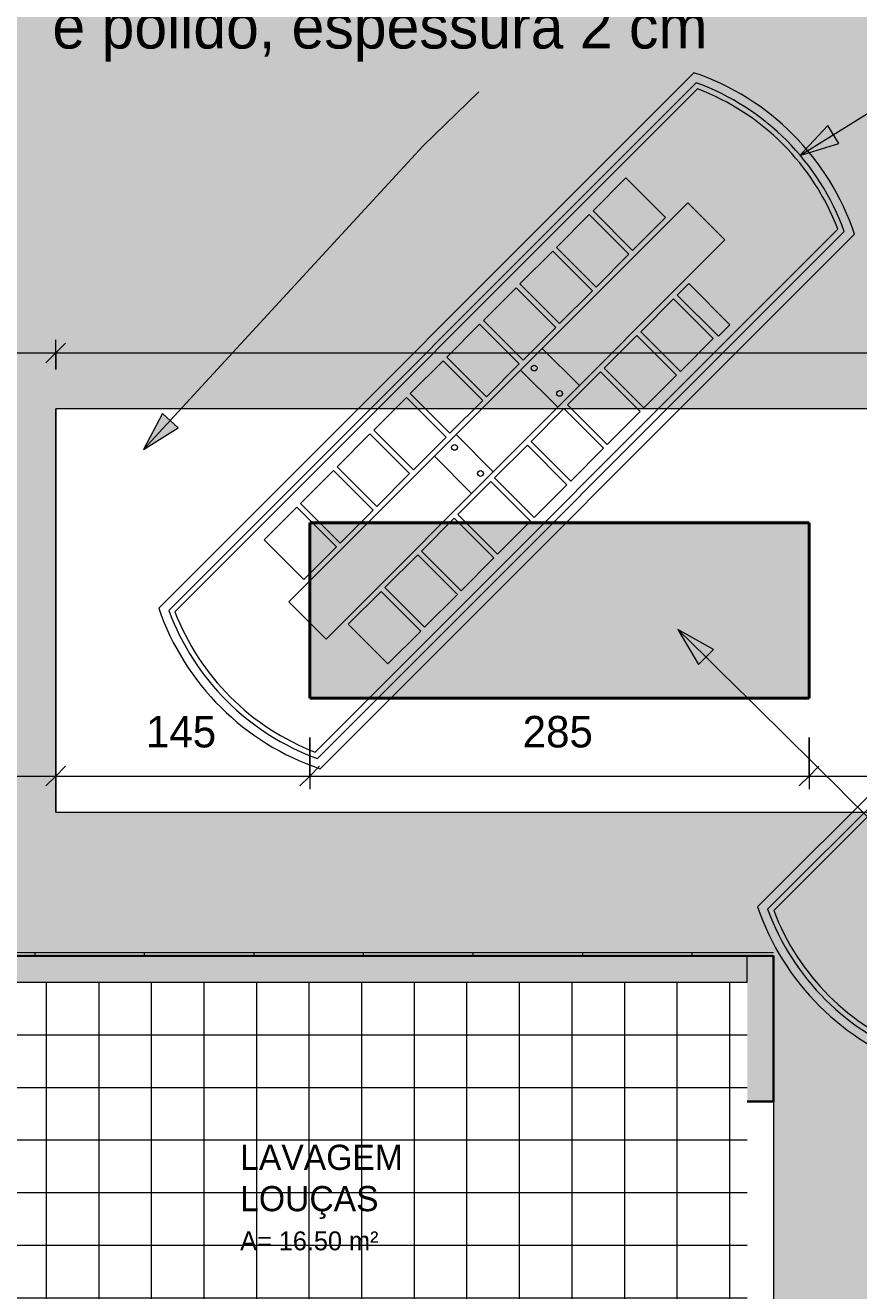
# Model space of a CAD drawing. Header units: metres. Extents: x -29 to 48, y -24 to 81.
# Tile 11 of 26: x -7.46 to -2.7, y -11.27 to -4.06. Entities that reach past the tile are written whole.
import ezdxf

# ---------------------------------------------------------------- set-up
doc = ezdxf.new("R2010")
doc.units = ezdxf.units.M
for name, color, linetype, lineweight in [('A-ANNO-DIMS', 211, 'Continuous', 9), ('A-ANNO-DIMS-75', 211, 'Continuous', 9), ('A-AREA-IDEN', 2, 'Continuous', 9), ('A-DETL', 90, 'Continuous', 18), ('A-DETL-GENF', 92, 'Continuous', 18), ('A-FLOR', 192, 'Continuous', 18), ('A-FLOR-PATT', 8, 'Continuous', 18), ('A-WALL', 113, 'Continuous', 18), ('A-WALL-PATT', 111, 'Continuous', 35), ('G-ANNO-TEXT', 231, 'Continuous', 9)]:
    doc.layers.add(name, color=color, linetype=linetype, lineweight=lineweight)
doc.styles.add('Century Gothic', font='GOTHIC.TTF', dxfattribs={"height": 0.1077833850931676})
doc.styles.add('Century Gothic_3', font='GOTHIC.TTF', dxfattribs={"height": 0.2514945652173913})
doc.styles.add('Century Gothic_4', font='GOTHIC.TTF', dxfattribs={"height": 0.1796389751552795})
doc.styles.add('Century Gothic_B', font='txt', dxfattribs={"height": 0.1436119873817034})
doc.dimstyles.new('_Cotas_detalhamento_2_5_mm', dxfattribs={"dimscale": 0.3048, "dimtxt": 0.1875, "dimasz": 0.3690944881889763, "dimexe": 0.2460629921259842, "dimexo": 0.7381889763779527, "dimgap": 0.3690944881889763, "dimtad": 1, "dimdec": 0, "dimlfac": 100, "dimzin": 0, "dimdsep": 46, "dimtxsty": 'Century Gothic_4', "dimblk1": 'OBLIQUE', "dimblk2": 'OBLIQUE', "dimsah": 1, "dimcen": 0.09, "dimdle": 1.230314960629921, "dimazin": 0, "dimtfac": 1, "dimtdec": 4, "dimtix": 1, "dimtmove": 0, "dimatfit": 3, "dimfxl": 1, "dimtvp": 1, "dimtolj": 1, "dimtzin": 0, "dimarcsym": 2})
doc.dimstyles.new('_Cotas_detalhamento_2_5_mm_1', dxfattribs={"dimscale": 0.3048, "dimtxt": 0.1875, "dimasz": 0.3690944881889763, "dimexe": 0.2460629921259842, "dimexo": 0.7381889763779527, "dimgap": 0.3690944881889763, "dimtad": 1, "dimdec": 0, "dimlfac": 100, "dimzin": 0, "dimdsep": 46, "dimtxsty": 'Century Gothic_4', "dimblk1": 'OBLIQUE', "dimblk2": 'OBLIQUE', "dimsah": 1, "dimcen": 0.09, "dimdle": 1.230314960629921, "dimazin": 0, "dimtfac": 1, "dimtdec": 4, "dimtix": 1, "dimtmove": 2, "dimatfit": 3, "dimfxl": 1, "dimtvp": 1, "dimtolj": 1, "dimtzin": 0, "dimarcsym": 2})

# ---------------------------------------------------------------- blocks, each defined once
blk = doc.blocks.new('DIMBLOCK1-PAGINAÇÃO DE PISO _Compreende trechos 2 e 3_')
at = {"layer": 'A-ANNO-DIMS-75'}
for p, q in [((-9.93291987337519, -8.4837220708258), (-9.93291987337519, -8.263271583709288)), ((-7.284282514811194, -8.4837220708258), (-7.284282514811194, -8.263271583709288)), ((-10.30791987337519, -8.338271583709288), (-7.284282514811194, -8.338271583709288)), ((-9.93291987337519, -8.338271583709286), (-9.93291987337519, -8.4837220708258)), ((-7.284282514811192, -8.338271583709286), (-7.284282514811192, -8.4837220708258))]:
    blk.add_line(p, q, dxfattribs=at)
at = {"layer": 'A-ANNO-DIMS-75', "lineweight": 18}
for p, q in [((-9.93291987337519, -8.338271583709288), (-9.87666987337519, -8.282021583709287)), ((-7.284282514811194, -8.338271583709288), (-7.228032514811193, -8.282021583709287)), ((-9.93291987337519, -8.338271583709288), (-9.98916987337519, -8.394521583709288)), ((-7.284282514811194, -8.338271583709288), (-7.340532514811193, -8.394521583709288))]:
    blk.add_line(p, q, dxfattribs=at)
at = {"layer": 'A-ANNO-DIMS-75', "color": 0, "insert": (-8.818422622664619, -7.995537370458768), "char_height": 0.1796389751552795, "width": 0.5035714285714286, "attachment_point": 1, "line_spacing_factor": 0.9841166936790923, "style": 'Century Gothic_4'}
blk.add_mtext('265', dxfattribs=at)
blk = doc.blocks.new('_Oblique')
at = {"color": 0, "linetype": 'ByBlock', "lineweight": -2}
blk.add_line((-0.5, -0.5), (0.5, 0.5), dxfattribs=at)
blk = doc.blocks.new('DIMBLOCK2-PAGINAÇÃO DE PISO _Compreende trechos 2 e 3_')
at = {"layer": 'A-ANNO-DIMS-75'}
for p, q in [((-5.834282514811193, -8.11944596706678), (-5.834282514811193, -8.413271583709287)), ((-5.834282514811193, -8.338271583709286), (-5.834282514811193, -8.11944596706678)), ((-7.284282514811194, -8.4837220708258), (-7.284282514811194, -8.263271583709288)), ((-7.284282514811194, -8.338271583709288), (-5.834282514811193, -8.338271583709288)), ((-7.284282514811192, -8.338271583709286), (-7.284282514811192, -8.4837220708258))]:
    blk.add_line(p, q, dxfattribs=at)
at = {"layer": 'A-ANNO-DIMS-75', "lineweight": 18}
for p, q in [((-7.284282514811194, -8.338271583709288), (-7.228032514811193, -8.282021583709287)), ((-5.834282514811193, -8.338271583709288), (-5.778032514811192, -8.282021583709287)), ((-7.284282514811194, -8.338271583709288), (-7.340532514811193, -8.394521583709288)), ((-5.834282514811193, -8.338271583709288), (-5.890532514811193, -8.394521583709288))]:
    blk.add_line(p, q, dxfattribs=at)
at = {"layer": 'A-ANNO-DIMS-75', "color": 0, "insert": (-6.769103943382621, -7.995537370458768), "char_height": 0.1796389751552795, "width": 0.5035714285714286, "attachment_point": 1, "line_spacing_factor": 0.9841166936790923, "style": 'Century Gothic_4'}
blk.add_mtext('145', dxfattribs=at)
blk = doc.blocks.new('DIMBLOCK3-PAGINAÇÃO DE PISO _Compreende trechos 2 e 3_')
at = {"layer": 'A-ANNO-DIMS-75'}
for p, q in [((-5.834282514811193, -8.11944596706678), (-5.834282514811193, -8.413271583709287)), ((-5.834282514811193, -8.338271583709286), (-5.834282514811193, -8.11944596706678)), ((-2.984282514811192, -8.11944596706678), (-2.984282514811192, -8.413271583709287)), ((-2.984282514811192, -8.338271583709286), (-2.984282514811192, -8.11944596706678)), ((-5.834282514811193, -8.338271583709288), (-2.984282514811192, -8.338271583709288))]:
    blk.add_line(p, q, dxfattribs=at)
at = {"layer": 'A-ANNO-DIMS-75', "lineweight": 18}
for p, q in [((-5.834282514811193, -8.338271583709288), (-5.778032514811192, -8.282021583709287)), ((-2.984282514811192, -8.338271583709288), (-2.928032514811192, -8.282021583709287)), ((-5.834282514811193, -8.338271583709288), (-5.890532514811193, -8.394521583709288)), ((-2.984282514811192, -8.338271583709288), (-3.040532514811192, -8.394521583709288))]:
    blk.add_line(p, q, dxfattribs=at)
at = {"layer": 'A-ANNO-DIMS-75', "color": 0, "insert": (-4.619103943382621, -7.995537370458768), "char_height": 0.1796389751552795, "width": 0.5035714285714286, "attachment_point": 1, "line_spacing_factor": 0.9841166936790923, "style": 'Century Gothic_4'}
blk.add_mtext('285', dxfattribs=at)
blk = doc.blocks.new('DIMBLOCK4-PAGINAÇÃO DE PISO _Compreende trechos 2 e 3_')
at = {"layer": 'A-ANNO-DIMS-75'}
for p, q in [((-2.984282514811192, -8.11944596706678), (-2.984282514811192, -8.413271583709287)), ((-2.984282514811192, -8.338271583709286), (-2.984282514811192, -8.11944596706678)), ((-1.084908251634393, -8.119445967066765), (-1.084908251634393, -8.413271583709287)), ((-1.084908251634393, -8.338271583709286), (-1.084908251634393, -8.119445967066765)), ((-2.984282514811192, -8.338271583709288), (-1.084908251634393, -8.338271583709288))]:
    blk.add_line(p, q, dxfattribs=at)
at = {"layer": 'A-ANNO-DIMS-75', "lineweight": 18}
for p, q in [((-2.984282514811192, -8.338271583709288), (-2.928032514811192, -8.282021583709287)), ((-1.084908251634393, -8.338271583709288), (-1.028658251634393, -8.282021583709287)), ((-2.984282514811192, -8.338271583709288), (-3.040532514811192, -8.394521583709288)), ((-1.084908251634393, -8.338271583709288), (-1.141158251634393, -8.394521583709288))]:
    blk.add_line(p, q, dxfattribs=at)
at = {"layer": 'A-ANNO-DIMS-75', "color": 0, "insert": (-2.069434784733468, -7.995537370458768), "char_height": 0.1796389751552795, "width": 0.5035714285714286, "attachment_point": 1, "line_spacing_factor": 0.9841166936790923, "style": 'Century Gothic_4'}
blk.add_mtext('190', dxfattribs=at)
blk = doc.blocks.new('DIMBLOCK20-PAGINAÇÃO DE PISO _Compreende trechos 2 e 3_')
at = {"layer": 'A-ANNO-DIMS-75'}
for p, q in [((-7.678971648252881, -5.869445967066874), (-7.678971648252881, -8.919445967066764)), ((-7.509282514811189, -6.244445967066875), (-7.753971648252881, -6.244445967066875)), ((-7.67897164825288, -6.244445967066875), (-7.509282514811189, -6.244445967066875)), ((-7.509282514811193, -8.544445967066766), (-7.753971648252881, -8.544445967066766)), ((-7.67897164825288, -8.544445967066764), (-7.509282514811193, -8.544445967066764))]:
    blk.add_line(p, q, dxfattribs=at)
at = {"layer": 'A-ANNO-DIMS-75', "lineweight": 18}
for p, q in [((-7.678971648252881, -6.244445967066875), (-7.735221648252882, -6.188195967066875)), ((-7.678971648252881, -6.244445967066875), (-7.622721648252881, -6.300695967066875)), ((-7.678971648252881, -8.544445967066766), (-7.735221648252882, -8.488195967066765)), ((-7.678971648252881, -8.544445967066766), (-7.622721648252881, -8.600695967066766))]:
    blk.add_line(p, q, dxfattribs=at)
at = {"layer": 'A-ANNO-DIMS-75', "color": 0, "insert": (-8.021705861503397, -7.604267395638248), "char_height": 0.1796389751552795, "width": 0.5035714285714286, "attachment_point": 1, "rotation": 90, "line_spacing_factor": 0.9841166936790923, "style": 'Century Gothic_4'}
blk.add_mtext('230', dxfattribs=at)
blk = doc.blocks.new('DIMBLOCK21-PAGINAÇÃO DE PISO _Compreende trechos 2 e 3_')
at = {"layer": 'A-ANNO-DIMS-75'}
for p, q in [((-7.284282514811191, -6.019445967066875), (-7.284282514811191, -5.849892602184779)), ((3.212997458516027, -6.019445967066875), (3.212997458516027, -5.849892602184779)), ((-7.65928251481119, -5.924892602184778), (3.587997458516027, -5.924892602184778)), ((-7.28428251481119, -5.924892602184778), (-7.28428251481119, -6.019445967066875)), ((3.212997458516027, -5.924892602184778), (3.212997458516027, -6.019445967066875))]:
    blk.add_line(p, q, dxfattribs=at)
at = {"layer": 'A-ANNO-DIMS-75', "lineweight": 18}
for p, q in [((-7.284282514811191, -5.924892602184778), (-7.228032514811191, -5.868642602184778)), ((3.212997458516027, -5.924892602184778), (3.269247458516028, -5.868642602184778)), ((-7.284282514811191, -5.924892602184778), (-7.340532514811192, -5.981142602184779)), ((3.212997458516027, -5.924892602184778), (3.156747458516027, -5.981142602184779))]:
    blk.add_line(p, q, dxfattribs=at)
at = {"layer": 'A-ANNO-DIMS-75', "color": 0, "insert": (-1.99960901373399, -5.582158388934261), "char_height": 0.1796389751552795, "width": 0.6714285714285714, "attachment_point": 1, "line_spacing_factor": 0.9841166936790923, "style": 'Century Gothic_4'}
blk.add_mtext('1050', dxfattribs=at)

msp = doc.modelspace()

# ---------------------------------------------------------------- hatches: boundary and pattern name
at = {"layer": 'A-DETL-GENF'}
h = msp.add_hatch(color=254, dxfattribs=at)
h.paths.add_polyline_path([(-0.7272739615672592, -12.51458713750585), (3.847726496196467, -12.51458713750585), (3.847726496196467, -2.424589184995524), (-4.078267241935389, -2.424589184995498), (-4.903472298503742, -3.335941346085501), (-4.918371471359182, -3.322452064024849), (-4.919105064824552, -3.32326224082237), (-6.468778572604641, -1.920232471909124), (-9.931239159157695, -5.744587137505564), (-9.931239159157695, -9.344587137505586), (-3.187273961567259, -9.344587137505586), (-3.187273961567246, -12.51458713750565), (-2.002273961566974, -12.51458713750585)], flags=0)
h.paths.add_polyline_path([(-0.5772739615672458, -9.914587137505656), (-0.7272739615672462, -9.914587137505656), (-0.7272739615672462, -9.71458713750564), (-0.5772739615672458, -9.71458713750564)], flags=0)
h.paths.add_polyline_path([(-3.810056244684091, -8.54444596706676), (-7.2842825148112, -8.54444596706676), (-7.2842825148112, -6.244445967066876), (3.222726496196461, -6.244445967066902), (3.222726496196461, -8.54444596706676), (-3.549291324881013, -8.54444596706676)], flags=0)
h.paths.add_polyline_path([(-5.834282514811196, -7.881117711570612), (-2.984282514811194, -7.881117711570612), (-2.984282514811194, -6.881117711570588), (-5.834282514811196, -6.881117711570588), (-5.834282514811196, -7.576183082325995)], flags=0)
h.paths.add_polyline_path([(-1.286272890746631, -4.864752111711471), (-1.286272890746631, -4.384752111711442), (-0.8062728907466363, -4.384752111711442), (-0.8062728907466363, -4.864752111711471)], flags=0)
h = msp.add_hatch(color=8, dxfattribs=at)
h.paths.add_polyline_path([(-3.187273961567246, -7.894445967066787), (-2.984282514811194, -7.894445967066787), (-2.984282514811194, -7.881117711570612), (-5.834282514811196, -7.881117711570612), (-5.834282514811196, -7.894445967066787), (-3.810056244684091, -7.894445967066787)], flags=0)
h.paths.add_polyline_path([(1.765091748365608, -7.894445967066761), (1.765091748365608, -6.894445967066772), (-1.084908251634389, -6.894445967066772), (-1.084908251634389, -7.894445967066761)], flags=0)
h = msp.add_hatch(dxfattribs=at)
h.set_pattern_fill('FP_27', color=8, style=0, pattern_type=2)
h.set_pattern_definition([(0, (-0.137, 0.385), (0, 0.3), []), (90, (-0.137, 0.385), (-0.3, 1.83697019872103e-17), [])])
h.paths.add_polyline_path([(-3.810056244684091, -12.51458713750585), (-3.337273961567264, -12.51458713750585), (-3.337273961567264, -9.514587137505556), (-8.837273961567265, -9.514587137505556), (-8.837273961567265, -12.51458713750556), (-4.360755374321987, -12.51458713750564)], flags=0)
h.paths.add_polyline_path([(-4.935740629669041, -12.27375725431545), (-5.160740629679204, -12.27375725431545), (-5.160750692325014, -11.36875362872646), (-4.360755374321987, -11.36874723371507), (-4.360755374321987, -11.59374723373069), (-4.935749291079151, -11.59375642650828), (-4.935741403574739, -12.21299849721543)], flags=0)
h.paths.add_polyline_path([(-6.082477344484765, -11.66167853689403), (-6.082477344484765, -11.54182288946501), (-6.198457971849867, -11.54182288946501), (-6.194541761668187, -11.51139936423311), (-6.183048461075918, -11.48295939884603), (-6.164727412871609, -11.4583572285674), (-6.140773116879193, -11.43919687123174), (-6.112747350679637, -11.42672754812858), (-6.082477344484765, -11.4217622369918), (-6.082477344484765, -11.54174333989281), (-5.962067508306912, -11.54182288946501), (-5.965117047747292, -11.56848285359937), (-5.974051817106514, -11.59387038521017), (-5.988414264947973, -11.61663168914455), (-6.00748351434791, -11.63562433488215), (-6.030302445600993, -11.64989504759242), (-6.055725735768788, -11.65872755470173)], flags=0)
at = {"layer": 'A-FLOR-PATT'}
h = msp.add_hatch(dxfattribs=at)
h.set_pattern_fill('FP_1', color=256, style=0, pattern_type=2)
h.set_pattern_definition([(270, (0.723, 8.2), (0.625, 3.827021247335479e-17), []), (0, (0.723, 8.2), (0, 0.625), [])])
h.paths.add_polyline_path([(4.572726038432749, -12.51458713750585), (22.69272603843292, -12.51458713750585), (22.69272603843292, -4.664537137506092), (22.7127260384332, -4.664537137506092), (22.7127260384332, -2.829387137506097), (22.69272603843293, -2.829387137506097), (22.69272603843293, 1.26541286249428), (-1.317273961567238, 1.26541286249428), (-1.317273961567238, 1.535412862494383), (-1.547126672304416, 1.53541286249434), (-2.126032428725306, 2.067891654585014), (-2.483976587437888, 1.678738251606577), (-2.520776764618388, 1.712587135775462), (-2.486927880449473, 1.74938731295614), (-2.504959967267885, 1.765973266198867), (-2.214713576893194, 2.081526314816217), (-2.196313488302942, 2.065340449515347), (-2.162832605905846, 2.101740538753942), (-2.231055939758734, 2.164492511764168), (-2.129509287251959, 2.274893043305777), (-1.488632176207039, 1.68541286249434), (-1.297273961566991, 1.68541286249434), (-1.297273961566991, 5.185412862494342), (-1.6772739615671, 5.185412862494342), (-1.6772739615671, 5.285410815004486), (-4.477273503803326, 5.285410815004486), (-4.477273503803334, 5.115410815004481), (-5.077273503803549, 5.115410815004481), (-5.07727350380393, 4.850172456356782), (-4.858214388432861, 4.655223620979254), (-4.971230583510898, 4.528230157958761), (-5.035820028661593, 4.585710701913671), (-5.055764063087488, 4.563300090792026), (-5.037462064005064, 4.547012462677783), (-5.293240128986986, 4.25960106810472), (-5.31191563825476, 4.275468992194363), (-5.344782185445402, 4.238537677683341), (-5.382133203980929, 4.271777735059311), (-5.073171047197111, 4.618950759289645), (-5.497273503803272, 4.996375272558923), (-5.497273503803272, 29.08541081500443), (-11.40727396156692, 29.08541081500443), (-11.40727396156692, 29.06541081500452), (-19.27727350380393, 29.06541081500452), (-19.2772735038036, 10.07541081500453), (-9.277273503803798, 10.0754108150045), (-9.277273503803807, 2.963642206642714), (-9.071363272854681, 3.190486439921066), (-6.422851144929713, 3.190486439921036), (-6.316785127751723, 3.29655245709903), (-6.281459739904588, 3.261227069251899), (-5.960169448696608, 3.622252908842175), (-5.922818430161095, 3.589012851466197), (-5.95605848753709, 3.551661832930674), (-5.937756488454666, 3.535374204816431), (-6.193534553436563, 3.247962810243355), (-6.212210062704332, 3.263830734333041), (-6.245076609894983, 3.226899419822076), (-6.263752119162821, 3.243519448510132), (-6.210719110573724, 3.190486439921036), (-6.360719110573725, 3.040486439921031), (-6.530424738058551, 3.040486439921), (-6.488091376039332, 2.998153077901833), (-6.485262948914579, 3.000981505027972), (-6.476101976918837, 3.000305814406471), (-6.431522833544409, 2.95572667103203), (-6.43859390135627, 2.948655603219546), (-6.422851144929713, 2.931871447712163), (-6.500112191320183, 2.854610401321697), (-5.916749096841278, 2.271247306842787), (-5.945033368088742, 2.242963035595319), (-6.544659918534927, 2.842589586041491), (-6.5517309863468, 2.835518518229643), (-6.596985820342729, 2.880773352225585), (-6.596985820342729, 2.889258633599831), (-6.594157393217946, 2.892087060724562), (-6.622851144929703, 2.920780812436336), (-6.622851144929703, 2.865486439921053), (-7.02285114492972, 2.865486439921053), (-7.02285114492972, 3.040486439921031), (-9.004829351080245, 3.040486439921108), (-10.06218812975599, 1.872733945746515), (-9.876865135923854, 1.704947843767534), (-9.876791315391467, 1.705004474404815), (-4.7618204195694, -2.926078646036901), (-3.860939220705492, -1.931150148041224), (-3.860939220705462, 0.1054410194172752), (-4.262805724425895, 0.1054410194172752), (-4.262805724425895, 0.5054410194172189), (-4.221653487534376, 0.5054410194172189), (-4.256462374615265, 0.5402499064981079), (-4.2493913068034, 0.5473209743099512), (-4.849017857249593, 1.146947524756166), (-4.820733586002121, 1.175231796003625), (-4.237370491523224, 0.5918687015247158), (-4.159588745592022, 0.669650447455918), (-4.143325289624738, 0.6533869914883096), (-4.136254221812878, 0.6604580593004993), (-4.09099938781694, 0.6152032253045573), (-4.09099938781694, 0.6067179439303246), (-4.093827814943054, 0.6038895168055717), (-3.995379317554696, 0.5054410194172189), (-3.860939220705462, 0.5054410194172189), (-3.860939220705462, 0.3554410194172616), (-3.56154439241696, 0.65483584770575), (-3.526204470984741, 0.6194959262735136), (-3.493062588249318, 0.6555274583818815), (-3.511094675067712, 0.6721134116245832), (-3.220848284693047, 0.9876664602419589), (-3.202448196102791, 0.9714805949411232), (-3.168967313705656, 1.007880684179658), (-3.132167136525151, 0.9740318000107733), (-3.490111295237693, 0.5848783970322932), (-3.508511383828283, 0.6018028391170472), (-3.455478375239, 0.5487698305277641), (-3.710939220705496, 0.2933089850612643), (-3.710939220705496, -1.988970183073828), (-4.918371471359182, -3.322452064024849), (-4.903472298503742, -3.335941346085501), (-4.078267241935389, -2.424589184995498), (3.847726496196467, -2.424589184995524), (3.847726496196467, -12.51458713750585), (4.422726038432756, -12.51458713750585)], flags=0)
h.paths.add_polyline_path([(-8.837273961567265, -9.364587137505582), (-3.187273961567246, -9.364587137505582), (-3.187273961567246, -9.344587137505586), (-9.931239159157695, -9.344587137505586), (-9.931239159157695, -5.744587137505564), (-6.468778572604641, -1.920232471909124), (-6.476101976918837, -1.914119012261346), (-9.932919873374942, -5.732241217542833), (-9.932919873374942, -9.364587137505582), (-8.987273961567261, -9.364587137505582)], flags=0)
h.paths.add_polyline_path([(3.222726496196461, -8.54444596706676), (3.222726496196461, -6.244445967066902), (3.21299745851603, -6.244445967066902), (3.21299745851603, -8.54444596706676)], flags=0)
h.paths.add_polyline_path([(-16.07727396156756, -3.538758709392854), (-16.05727396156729, -3.538758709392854), (-16.05727396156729, 3.225330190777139), (-16.07727396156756, 3.225330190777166), (-16.07727396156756, -2.424669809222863)], flags=0)
h.paths.add_polyline_path([(-12.39893789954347, -3.538758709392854), (-12.39887401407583, -3.538696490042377), (-12.39894234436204, -3.538758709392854)], flags=0)
h.paths.add_polyline_path([(-6.587149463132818, -1.813280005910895), (-6.587041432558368, -1.813160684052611), (-7.88433252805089, -0.6386306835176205), (-7.877614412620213, -0.6312111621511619), (-7.988805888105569, -0.5305311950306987), (-7.995529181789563, -0.537956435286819), (-8.588578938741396, -0.001017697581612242), (-8.58858839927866, -0.001017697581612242), (-6.587194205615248, -1.813239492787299)], flags=0)
h.paths.add_polyline_path([(-1.179306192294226, -1.545408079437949), (-1.294084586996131, -1.545408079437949), (-1.2902179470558, -1.515191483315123), (-1.278867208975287, -1.486922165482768), (-1.260763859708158, -1.462421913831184), (-1.237074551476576, -1.443269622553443), (-1.209325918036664, -1.430699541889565), (-1.179306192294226, -1.425521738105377), (-1.179306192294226, -1.515191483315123)], flags=0)
h.paths.add_polyline_path([(-1.179306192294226, -1.66529442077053), (-1.179306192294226, -1.545408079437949), (-1.05408458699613, -1.545408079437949), (-1.057261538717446, -1.572837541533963), (-1.066624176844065, -1.598814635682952), (-1.081676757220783, -1.621963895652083), (-1.101622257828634, -1.641059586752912), (-1.125404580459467, -1.655090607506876), (-1.151764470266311, -1.663314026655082)], flags=0)
h.paths.add_polyline_path([(-4.781842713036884, 1.143411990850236), (-5.948568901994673, 2.310138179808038), (-5.9202846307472, 2.338422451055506), (-4.753558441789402, 1.171696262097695)], flags=0)
h.paths.add_polyline_path([(-22.15727396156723, 4.995330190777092), (-20.29727396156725, 4.995330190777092), (-20.29727396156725, 5.075410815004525), (-28.00727396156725, 5.075410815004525), (-28.00727396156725, 5.855410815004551), (-28.37727396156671, 5.855410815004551), (-28.37727396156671, 5.835412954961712), (-28.02727396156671, 5.835410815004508), (-28.02727396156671, 4.995330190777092), (-22.3072739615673, 4.995330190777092)], flags=0)
h.paths.add_polyline_path([(-20.27727350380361, 5.835410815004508), (-19.22727396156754, 5.835410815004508), (-19.22727396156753, 5.855410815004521), (-20.29727350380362, 5.855410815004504), (-20.29727350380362, 5.845410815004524), (-20.27727350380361, 5.845410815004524)], flags=0)
h.paths.add_polyline_path([(-23.76727396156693, 29.06541081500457), (-23.76727396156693, 29.08541081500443), (-25.70727396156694, 29.08541081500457), (-25.70727396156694, 29.06541081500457), (-24.34800426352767, 29.06541081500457)], flags=0)
h.paths.add_polyline_path([(-28.37727396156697, 29.06541081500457), (-28.36727396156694, 29.06541081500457), (-28.36727396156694, 29.08541081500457), (-28.37727396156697, 29.08541081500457)], flags=0)
at = {"layer": 'A-WALL-PATT', "lineweight": 18}
msp.add_hatch(color=7, dxfattribs=at).paths.add_polyline_path([(-10.00791987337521, -9.514587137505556), (-3.337273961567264, -9.514587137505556), (-3.337273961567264, -9.364587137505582), (-10.00791987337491, -9.364587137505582)], flags=0)
h = msp.add_hatch(color=7, dxfattribs=at)
h.paths.add_polyline_path([(-3.187273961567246, -12.51458713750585), (-3.187273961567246, -11.89458712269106), (-3.337273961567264, -11.89458712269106), (-3.337273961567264, -12.51458713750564)], flags=0)
h.paths.add_polyline_path([(-3.337273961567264, -10.19458712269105), (-3.187273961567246, -10.19458712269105), (-3.187273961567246, -9.364587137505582), (-3.337273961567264, -9.364587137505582), (-3.337273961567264, -9.514587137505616)], flags=0)
at = {"layer": 'G-ANNO-TEXT'}
for points in [[(-3.037191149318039, -4.797329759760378), (-2.814096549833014, -4.730333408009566), (-2.877483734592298, -4.627761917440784)], [(-6.782325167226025, -6.475927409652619), (-6.585538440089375, -6.351289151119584), (-6.674221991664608, -6.269594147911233)], [(-3.73351287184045, -7.501796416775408), (-3.615244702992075, -7.702476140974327), (-3.53074977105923, -7.616456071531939)]]:
    msp.add_hatch(color=50, dxfattribs=at).paths.add_polyline_path(points, flags=0)

# ---------------------------------------------------------------- linework, layer by layer
at = {"layer": 'A-DETL'}
for p, q in [((-3.641446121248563, -4.325660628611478), (-6.696200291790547, -7.380414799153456)), ((-6.638405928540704, -7.39375237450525), (-3.628067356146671, -4.383413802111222)), ((-6.603643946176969, -7.400995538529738), (-3.620800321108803, -4.418151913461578)), ((-4.030233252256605, -4.926579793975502), (-4.21761654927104, -5.113963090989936)), ((-3.803959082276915, -5.152853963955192), (-4.030233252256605, -4.926579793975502)), ((-3.676679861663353, -5.068001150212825), (-5.953563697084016, -7.344884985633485)), ((-4.21761654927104, -5.113963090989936), (-3.99134237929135, -5.340237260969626)), ((-3.464547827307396, -5.280133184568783), (-3.676679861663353, -5.068001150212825)), ((-4.238829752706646, -5.135176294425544), (-4.426213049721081, -5.322559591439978)), ((-4.012555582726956, -5.361450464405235), (-4.238829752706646, -5.135176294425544)), ((-3.99134237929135, -5.340237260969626), (-3.803959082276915, -5.152853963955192)), ((-2.820112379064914, -5.21883985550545), (-5.802956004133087, -8.20168348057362)), ((-5.790893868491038, -8.238207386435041), (-2.783618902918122, -5.23093242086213)), ((-5.774292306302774, -8.296984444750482), (-2.724887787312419, -5.247579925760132)), ((-5.741431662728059, -7.557017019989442), (-3.464547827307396, -5.280133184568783)), ((-4.426213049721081, -5.322559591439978), (-4.199938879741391, -5.548833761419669)), ((-4.447426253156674, -5.343772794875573), (-4.63480955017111, -5.531156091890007)), ((-4.221152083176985, -5.570046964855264), (-4.447426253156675, -5.343772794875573)), ((-4.199938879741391, -5.548833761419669), (-4.012555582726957, -5.361450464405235)), ((-4.656022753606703, -5.552369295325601), (-4.843406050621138, -5.739752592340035)), ((-4.429748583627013, -5.778643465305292), (-4.656022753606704, -5.552369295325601)), ((-4.63480955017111, -5.531156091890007), (-4.40853538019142, -5.757430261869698)), ((-3.671254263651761, -5.529266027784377), (-3.736783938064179, -5.594795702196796)), ((-3.436459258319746, -5.764061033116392), (-3.671254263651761, -5.529266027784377)), ((-4.40853538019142, -5.757430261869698), (-4.221152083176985, -5.570046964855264)), ((-3.757997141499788, -5.616008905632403), (-3.945380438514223, -5.803392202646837)), ((-3.531722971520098, -5.842283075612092), (-3.757997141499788, -5.616008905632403)), ((-3.736783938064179, -5.594795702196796), (-3.501988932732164, -5.829590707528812)), ((-4.864619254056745, -5.760965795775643), (-5.05200255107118, -5.948349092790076)), ((-4.638345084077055, -5.987239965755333), (-4.864619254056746, -5.760965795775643)), ((-4.843406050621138, -5.739752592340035), (-4.617131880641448, -5.966026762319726)), ((-3.501988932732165, -5.829590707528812), (-3.436459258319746, -5.764061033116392)), ((-4.617131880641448, -5.966026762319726), (-4.429748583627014, -5.778643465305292)), ((-3.966593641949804, -5.824605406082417), (-4.153976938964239, -6.011988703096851)), ((-3.740319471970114, -6.050879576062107), (-3.966593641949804, -5.824605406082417)), ((-3.945380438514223, -5.803392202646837), (-3.719106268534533, -6.029666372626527)), ((-3.719106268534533, -6.029666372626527), (-3.531722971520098, -5.842283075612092)), ((-4.507530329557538, -5.898851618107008), (-4.29539829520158, -6.110983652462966)), ((-5.073215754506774, -5.96956229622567), (-5.260599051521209, -6.156945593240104)), ((-4.846941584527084, -6.195836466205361), (-5.073215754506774, -5.96956229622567)), ((-5.05200255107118, -5.948349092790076), (-4.825728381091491, -6.174623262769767)), ((-4.825728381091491, -6.174623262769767), (-4.638345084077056, -5.987239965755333)), ((-4.63127401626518, -6.02259530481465), (-4.419141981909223, -6.234727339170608)), ((-4.175190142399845, -6.03320190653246), (-4.362573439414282, -6.220585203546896)), ((-3.948915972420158, -6.259476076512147), (-4.175190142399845, -6.03320190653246)), ((-4.153976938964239, -6.011988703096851), (-3.927702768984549, -6.238262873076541)), ((-3.927702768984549, -6.238262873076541), (-3.740319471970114, -6.050879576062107)), ((-0.2240341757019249, -6.03073848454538), (-3.27878834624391, -9.085492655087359)), ((-3.220993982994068, -9.098830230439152), (-0.2106554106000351, -6.088491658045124)), ((-3.186232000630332, -9.106073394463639), (-0.2033883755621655, -6.123229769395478)), ((-5.281812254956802, -6.178158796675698), (-5.469195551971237, -6.365542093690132)), ((-5.055538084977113, -6.404432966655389), (-5.281812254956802, -6.178158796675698)), ((-5.260599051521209, -6.156945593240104), (-5.034324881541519, -6.383219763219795)), ((-5.034324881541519, -6.383219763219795), (-4.846941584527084, -6.195836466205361)), ((-7.284282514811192, -8.544445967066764), (-7.284282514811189, -6.244445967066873)), ((-4.383786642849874, -6.241798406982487), (-4.571169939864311, -6.429181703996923)), ((-4.157512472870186, -6.468072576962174), (-4.383786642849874, -6.241798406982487)), ((-4.362573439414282, -6.220585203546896), (-4.136299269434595, -6.446859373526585)), ((-4.136299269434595, -6.446859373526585), (-3.948915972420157, -6.259476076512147)), ((-5.490408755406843, -6.386755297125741), (-5.677792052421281, -6.574138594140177)), ((-5.264134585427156, -6.613029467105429), (-5.490408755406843, -6.386755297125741)), ((-5.469195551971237, -6.365542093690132), (-5.242921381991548, -6.591816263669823)), ((-5.242921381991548, -6.591816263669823), (-5.055538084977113, -6.404432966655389)), ((-4.998969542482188, -6.390290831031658), (-4.78683750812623, -6.602422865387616)), ((-4.592383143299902, -6.450394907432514), (-4.779766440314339, -6.637778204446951)), ((-4.366108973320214, -6.676669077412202), (-4.592383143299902, -6.450394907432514)), ((-4.571169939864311, -6.429181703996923), (-4.344895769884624, -6.655455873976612)), ((-4.344895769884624, -6.655455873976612), (-4.157512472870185, -6.468072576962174)), ((-5.122713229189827, -6.514034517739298), (-4.91058119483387, -6.726166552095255)), ((-5.699005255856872, -6.595351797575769), (-5.88638855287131, -6.782735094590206)), ((-5.472731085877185, -6.821625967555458), (-5.699005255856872, -6.595351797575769)), ((-5.677792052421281, -6.574138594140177), (-5.451517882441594, -6.800412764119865)), ((-5.451517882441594, -6.800412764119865), (-5.264134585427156, -6.613029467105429)), ((-4.779766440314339, -6.637778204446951), (-4.553492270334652, -6.864052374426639)), ((-4.800979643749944, -6.658991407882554), (-4.988362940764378, -6.846374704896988)), ((-4.574705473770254, -6.885265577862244), (-4.800979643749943, -6.658991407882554)), ((-4.553492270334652, -6.864052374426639), (-4.366108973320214, -6.676669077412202)), ((-5.88638855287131, -6.782735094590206), (-5.660114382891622, -7.009009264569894)), ((-5.907601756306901, -6.803948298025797), (-6.094985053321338, -6.991331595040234)), ((-5.681327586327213, -7.030222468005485), (-5.907601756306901, -6.803948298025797)), ((-5.660114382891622, -7.009009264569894), (-5.472731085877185, -6.821625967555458)), ((-4.988362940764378, -6.846374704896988), (-4.762088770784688, -7.072648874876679)), ((-5.009576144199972, -6.867587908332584), (-5.19695944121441, -7.054971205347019)), ((-4.783301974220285, -7.093862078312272), (-5.009576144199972, -6.867587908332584)), ((-4.762088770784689, -7.072648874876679), (-4.574705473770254, -6.885265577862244)), ((-6.094985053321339, -6.991331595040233), (-5.868710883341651, -7.217605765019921)), ((-5.868710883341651, -7.217605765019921), (-5.681327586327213, -7.030222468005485)), ((-5.19695944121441, -7.054971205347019), (-4.970685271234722, -7.281245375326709)), ((-5.218172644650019, -7.076184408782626), (-5.405555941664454, -7.26356770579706)), ((-4.991898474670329, -7.302458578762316), (-5.218172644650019, -7.076184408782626)), ((-4.970685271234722, -7.281245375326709), (-4.783301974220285, -7.093862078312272)), ((-5.426769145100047, -7.284780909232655), (-5.614152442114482, -7.47216420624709)), ((-5.200494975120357, -7.511055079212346), (-5.426769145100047, -7.284780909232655)), ((-5.405555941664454, -7.26356770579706), (-5.179281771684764, -7.489841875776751)), ((-5.953563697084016, -7.344884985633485), (-5.741431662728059, -7.557017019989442)), ((-5.179281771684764, -7.489841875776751), (-4.991898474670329, -7.302458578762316)), ((-5.614152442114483, -7.472164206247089), (-5.387878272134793, -7.69843837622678)), ((-5.387878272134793, -7.69843837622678), (-5.200494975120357, -7.511055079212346)), ((-9.931239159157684, -9.344587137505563), (-3.187273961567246, -9.344587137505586))]:
    msp.add_line(p, q, dxfattribs=at)
at = {"layer": 'A-DETL', "lineweight": 50}
for p, q in [((-2.984282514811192, -6.894445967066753), (-5.834282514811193, -6.894445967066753)), ((-5.834282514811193, -6.894445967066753), (-5.834282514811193, -7.894445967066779)), ((-2.984282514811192, -7.894445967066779), (-2.984282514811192, -6.894445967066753)), ((-5.834282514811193, -7.894445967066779), (-2.984282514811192, -7.894445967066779))]:
    msp.add_line(p, q, dxfattribs=at)
at = {"layer": 'A-DETL'}
for centre in [(-4.55332128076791, -6.010877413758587), (-4.408364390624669, -6.15583430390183), (-5.00825729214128, -6.463814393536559), (-4.859764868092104, -6.612306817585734)]:
    msp.add_circle(centre, 0.01634708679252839, dxfattribs=at)
for centre, radius, start, end in [((-4.114170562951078, -5.712210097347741), 1.464919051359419, 18.49193860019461, 71.17391570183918), ((-4.114170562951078, -5.712210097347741), 1.414919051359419, 19.88571003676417, 69.9063576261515), ((-4.114170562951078, -5.712210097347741), 1.384919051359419, 20.86975598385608, 69.13024401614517), ((-5.305722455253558, -6.903761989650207), 1.469906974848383, 198.9216043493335, 251.4111312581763), ((-5.305722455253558, -6.903761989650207), 1.419906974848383, 200.1870613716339, 250.0199825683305), ((-5.305722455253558, -6.903761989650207), 1.389906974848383, 200.9618296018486, 249.0381703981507), ((-1.888310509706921, -8.608839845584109), 1.469906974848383, 198.9216043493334, 251.4111312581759), ((-1.888310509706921, -8.608839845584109), 1.419906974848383, 200.1870613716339, 250.0199825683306), ((-1.888310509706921, -8.608839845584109), 1.389906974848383, 200.9618296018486, 249.0381703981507)]:
    msp.add_arc(centre, radius, start, end, dxfattribs=at)
at = {"layer": 'A-FLOR'}
for p, q in [((3.212997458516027, -6.244445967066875), (-7.284282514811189, -6.244445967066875)), ((-7.28428251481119, -6.244445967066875), (-7.284282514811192, -8.544445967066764)), ((-7.284282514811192, -8.544445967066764), (3.212997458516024, -8.544445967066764))]:
    msp.add_line(p, q, dxfattribs=at)
at = {"layer": 'A-WALL', "lineweight": 35}
for p, q in [((-3.187273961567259, -9.364587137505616), (-10.0079198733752, -9.364587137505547)), ((-3.187273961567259, -10.19458712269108), (-3.187273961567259, -9.364587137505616)), ((-3.337273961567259, -10.19458712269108), (-3.187273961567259, -10.19458712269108))]:
    msp.add_line(p, q, dxfattribs=at)
at = {"layer": 'A-WALL'}
msp.add_line((-3.337273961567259, -9.514587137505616), (-3.337273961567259, -9.364587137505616), dxfattribs=at)
at = {"layer": 'A-WALL', "color": 7}
msp.add_line((-3.187273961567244, -10.19458712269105), (-3.187273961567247, -11.89458712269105), dxfattribs=at)
at = {"layer": 'G-ANNO-TEXT', "color": 50}
for p, q in [((-3.037191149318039, -4.797329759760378), (-0.5811650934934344, -3.279553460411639)), ((-5.186782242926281, -4.743894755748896), (-4.86981412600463, -4.43593135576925)), ((-2.877483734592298, -4.627761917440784), (-3.037191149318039, -4.797329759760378)), ((-2.814096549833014, -4.730333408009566), (-2.877483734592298, -4.627761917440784)), ((-6.782325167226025, -6.475927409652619), (-5.186782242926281, -4.743894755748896)), ((-3.037191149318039, -4.797329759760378), (-2.814096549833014, -4.730333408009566)), ((-6.674221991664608, -6.269594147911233), (-6.782325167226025, -6.475927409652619)), ((-6.585538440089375, -6.351289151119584), (-6.674221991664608, -6.269594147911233)), ((-6.782325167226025, -6.475927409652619), (-6.585538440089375, -6.351289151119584)), ((-3.73351287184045, -7.501796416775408), (-3.615244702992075, -7.702476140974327)), ((-3.53074977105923, -7.616456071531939), (-3.73351287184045, -7.501796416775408)), ((-3.615244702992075, -7.702476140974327), (-3.53074977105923, -7.616456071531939))]:
    msp.add_line(p, q, dxfattribs=at)
msp.add_arc((-160.8833590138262, -167.6487460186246), 224.3727247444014, 44.60292979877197, 45.54118501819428, dxfattribs=at)

# ---------------------------------------------------------------- texts
at = {"layer": 'A-AREA-IDEN', "attachment_point": 1}
for s, insert, char_height, width, line_spacing_factor, style in [('LAVAGEM\\PLOUÇAS', (-6.231259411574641, -10.44183138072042), 0.1436119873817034, 1.168199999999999, 0.9847964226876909, 'Century Gothic_B'), ('A= 16.50 m²', (-6.231259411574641, -10.93639957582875), 0.1077833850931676, 1.003049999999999, 0.9841166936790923, 'Century Gothic')]:
    msp.add_mtext(s, dxfattribs=dict(at, insert=insert, char_height=char_height, width=width, line_spacing_factor=line_spacing_factor, style=style))
at = {"layer": 'G-ANNO-TEXT', "color": 7, "insert": (-7.39625229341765, -3.523703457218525), "char_height": 0.2514945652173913, "width": 6.063451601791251, "attachment_point": 1, "line_spacing_factor": 0.9841166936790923, "style": 'Century Gothic_3'}
msp.add_mtext('Granito Branco Siena, lustrado\\P e polido, espessura 2 cm', dxfattribs=at)

# ---------------------------------------------------------------- dimensions: what is measured, and where the dimension line sits
at = {"layer": 'A-ANNO-DIMS'}
for base, p1, p2, override, picture, middle in [((3.212997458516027, -5.924892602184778), (-7.28428251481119, -6.244445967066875), (3.212997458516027, -6.244445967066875), {"dimpost": '<>', "dimfxl": 10.49727997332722}, 'DIMBLOCK21-PAGINAÇÃO DE PISO _Compreende trechos 2 e 3_', (-1.663894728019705, -5.701917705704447)), ((-1.084908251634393, -8.338271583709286), (-2.984282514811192, -7.894445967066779), (-1.084908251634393, -7.894445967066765), {"dimpost": '<>', "dimfxl": 1.8993742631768}, 'DIMBLOCK4-PAGINAÇÃO DE PISO _Compreende trechos 2 e 3_', (-1.817649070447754, -8.115296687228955))]:
    dim = msp.add_linear_dim(base=base, p1=p1, p2=p2, dimstyle='_Cotas_detalhamento_2_5_mm_1', override=override, dxfattribs=at)
    dim.commit()
    dim.dimension.update_dxf_attribs({"geometry": picture, "text_midpoint": middle, "dimtype": 160})
dim = msp.add_linear_dim(base=(-7.67897164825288, -8.544445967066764), p1=(-7.284282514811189, -6.244445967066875), p2=(-7.284282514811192, -8.544445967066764), angle=89.99999999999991, dimstyle='_Cotas_detalhamento_2_5_mm', override={"dimpost": '<>', "dimfxl": 2.299999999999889}, dxfattribs=at)
dim.commit()
dim.dimension.update_dxf_attribs({"geometry": 'DIMBLOCK20-PAGINAÇÃO DE PISO _Compreende trechos 2 e 3_', "text_midpoint": (-7.885809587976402, -7.394445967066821)})
for base, p1, p2, override, picture, middle in [((-5.834282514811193, -8.338271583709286), (-7.284282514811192, -8.258722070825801), (-5.834282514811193, -7.894445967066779), {"dimpost": '<>', "dimfxl": 1.495057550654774}, 'DIMBLOCK2-PAGINAÇÃO DE PISO _Compreende trechos 2 e 3_', (-6.559282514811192, -8.131433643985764)), ((-2.984282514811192, -8.338271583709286), (-5.834282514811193, -7.894445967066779), (-2.984282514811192, -7.894445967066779), {"dimpost": '<>', "dimfxl": 2.850000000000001}, 'DIMBLOCK3-PAGINAÇÃO DE PISO _Compreende trechos 2 e 3_', (-4.409282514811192, -8.131433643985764)), ((-7.284282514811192, -8.338271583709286), (-9.93291987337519, -8.2587220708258), (-7.284282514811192, -8.258722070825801), {"dimpost": '<>', "dimfxl": 2.648637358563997}, 'DIMBLOCK1-PAGINAÇÃO DE PISO _Compreende trechos 2 e 3_', (-8.60860119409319, -8.131433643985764))]:
    dim = msp.add_linear_dim(base=base, p1=p1, p2=p2, dimstyle='_Cotas_detalhamento_2_5_mm', override=override, dxfattribs=at)
    dim.commit()
    dim.dimension.update_dxf_attribs({"geometry": picture, "text_midpoint": middle})

doc.saveas('drawing.dxf')
